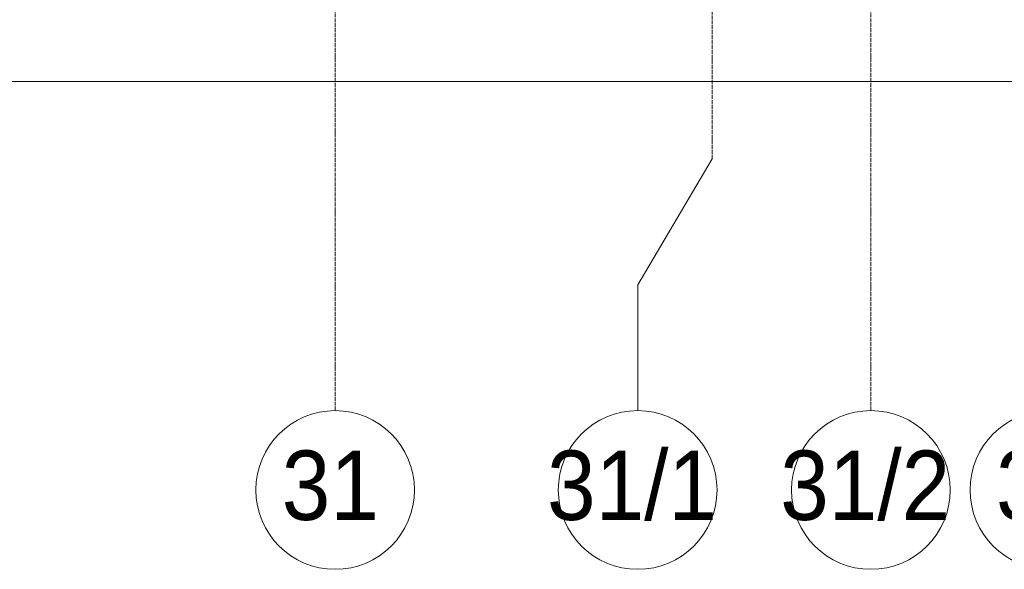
# Model space of a CAD drawing. Header units: millimetres. Extents: x -816133 to 919604, y 87941 to 147341.
# Tile 222 of 256: x 152396 to 157358, y 116759 to 119530. Entities that reach past the tile are written whole.
import ezdxf

# ---------------------------------------------------------------- set-up
doc = ezdxf.new("R2010")
doc.units = ezdxf.units.MM
doc.linetypes.add('Линия сетки', pattern=[25, 20, -2.5, 0, -2.5])
for name, color, linetype, lineweight in [('A-010-D_DIM', 7, 'Continuous', 9), ('Z-030-M_GRID', 7, 'Continuous', 9), ('Z-033_T_GRIDREF', 7, 'Continuous', 20), ('СС-011-ПОЖ-СИГНАЛИЗАЦИЯ', 1, 'Continuous', 30)]:
    doc.layers.add(name, color=color, linetype=linetype, lineweight=lineweight)
doc.styles.add('Arial', font='arial.ttf', dxfattribs={"width": 0.9, "height": 700})

# ---------------------------------------------------------------- blocks, each defined once
blk = doc.blocks.new('13эт')
at = {"layer": 'A-010-D_DIM', "color": 9, "lineweight": 15}
blk.add_line((401945.4, 119218.6), (443845.4, 119218.6), dxfattribs=at)
at = {"layer": 'Z-030-M_GRID', "color": 9, "linetype": 'Линия сетки'}
for p, q in [((429295.4, 117558.7), (429295.4, 138582.9)), ((431195.4, 118828.7), (431195.4, 138582.9)), ((431995.4, 117558.7), (431995.4, 138582.9))]:
    blk.add_line(p, q, dxfattribs=at)
at = {"layer": 'Z-030-M_GRID', "color": 9}
for p, q in [((431195.4, 118828.7), (430820.1, 118193.7)), ((430820.1, 118193.7), (430820.1, 117558.7))]:
    blk.add_line(p, q, dxfattribs=at)
at = {"layer": 'Z-033_T_GRIDREF', "color": 9}
for centre, start, end in [((429295.4, 117158.7), 0, 180), ((430820.1, 117158.7), 0, 180), ((431995.4, 117158.7), 0, 180), ((432895.4, 117158.7), 0, 180), ((429295.4, 117158.7), 180, 0), ((430820.1, 117158.7), 180, 0), ((431995.4, 117158.7), 180, 0), ((432895.4, 117158.7), 180, 0)]:
    blk.add_arc(centre, 400, start, end, dxfattribs=at)
at = {"layer": 'Z-033_T_GRIDREF', "color": 9, "style": 'Arial', "width": 0.9}
for s, p in [('31', (429026.3, 117007.6)), ('31/1', (430363.4, 117007.6)), ('31/2', (431538.7, 117007.6)), ('32', (432626.3, 117007.6))]:
    blk.add_text(s, height=350, dxfattribs=at).set_placement(p)

msp = doc.modelspace()

# ---------------------------------------------------------------- block references
at = {"layer": 'СС-011-ПОЖ-СИГНАЛИЗАЦИЯ', "color": 9, "lineweight": 30}
msp.add_blockref('13эт', (-275309.7, 0), dxfattribs=at)

doc.saveas('drawing.dxf')
